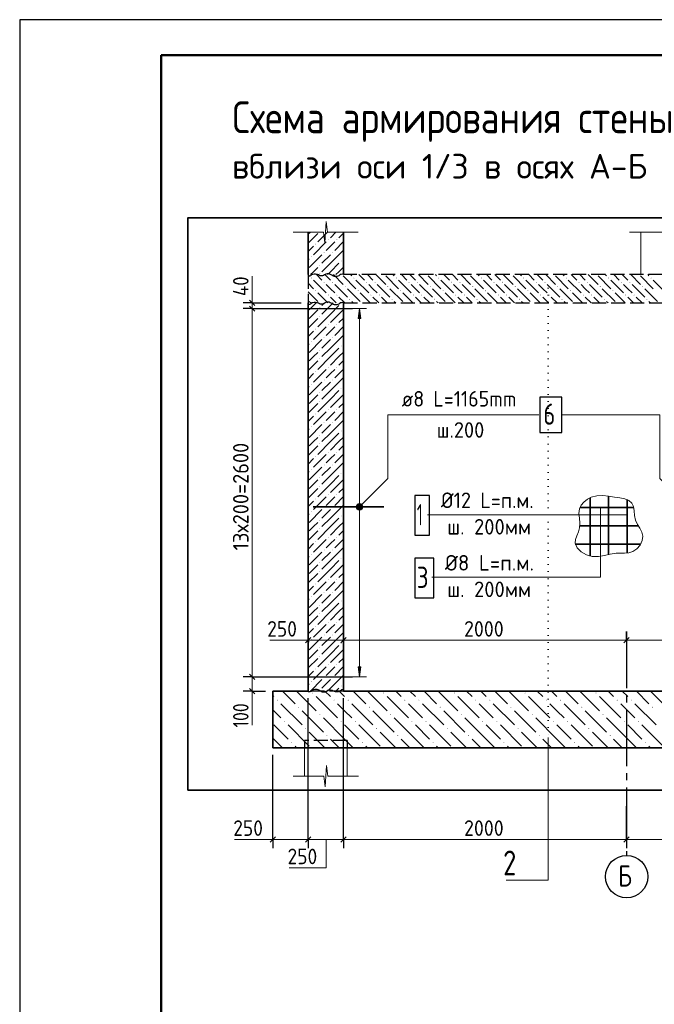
# Model space of a CAD drawing. Header units: millimetres. Extents: x 0 to 42000, y 0 to 29700.
# Tile 7 of 18: x 0 to 8966, y 15797 to 29700. Entities that reach past the tile are written whole.
import ezdxf

# ---------------------------------------------------------------- set-up
doc = ezdxf.new("R2010")
doc.units = ezdxf.units.MM
for name, pattern in [('______2', [270, 200, -70]), ('______5', [1100, 800, -100, 100, -100]), ('______9', [100, 0, -100])]:
    doc.linetypes.add(name, pattern=pattern)
for name, color, linetype, lineweight in [('Standard', 7, 'Continuous', 25), ('ЖБ Перекрытие верхний уровень', 7, '______2', 25), ('ЖБ Пилон', 7, 'Continuous', 35), ('ЖБ Плита Фундамента верхний уровень', 7, 'Continuous', 35), ('ЖБ Стена верхний уровень', 7, 'Continuous', 35), ('Заголовок чертежа', 7, 'Continuous', 25), ('Позиционная метка линия выноска', 7, 'Continuous', 13), ('Позиционная метка номер позиции', 7, 'Continuous', 13), ('Примечания', 7, 'Continuous', 13), ('Размерная линия_ общее', 7, 'Continuous', 13), ('Сечения символ', 7, 'Continuous', 25), ('Стена обрамление П-обр.', 7, 'Continuous', 35)]:
    doc.layers.add(name, color=color, linetype=linetype, lineweight=lineweight)
doc.layers.add('Оси', color=7, linetype='______5')
doc.layers.add('Размерная выноска', color=7, linetype='Continuous')
doc.styles.add('ISOCPEUR', font='txt')

msp = doc.modelspace()

# ---------------------------------------------------------------- hatches: boundary and pattern name
at = {"layer": 'ЖБ Перекрытие верхний уровень', "linetype": 'Continuous', "lineweight": 18, "transparency": 33554687}
for points in [[(4115, 26052), (4121, 26059), (4128, 26052), (4121, 26046)], [(4715, 26052), (4721, 26059), (4728, 26052), (4721, 26046)], [(5315, 26052), (5321, 26059), (5328, 26052), (5321, 26046)], [(5915, 26052), (5921, 26059), (5928, 26052), (5921, 26046)], [(6515, 26052), (6521, 26059), (6528, 26052), (6521, 26046)], [(7115, 26052), (7121, 26059), (7128, 26052), (7121, 26046)], [(7715, 26052), (7721, 26059), (7728, 26052), (7721, 26046)], [(8315, 26052), (8321, 26059), (8328, 26052), (8321, 26046)], [(8915, 26052), (8921, 26059), (8928, 26052), (8921, 26046)], [(4175, 25872), (4181, 25879), (4188, 25872), (4181, 25866)], [(4295, 25992), (4301, 25999), (4308, 25992), (4301, 25986)], [(4415, 25992), (4421, 25999), (4428, 25992), (4421, 25986)], [(4595, 25932), (4601, 25939), (4608, 25932), (4601, 25926)], [(4775, 25872), (4781, 25879), (4788, 25872), (4781, 25866)], [(4895, 25992), (4901, 25999), (4908, 25992), (4901, 25986)], [(5015, 25992), (5021, 25999), (5028, 25992), (5021, 25986)], [(5195, 25932), (5201, 25939), (5208, 25932), (5201, 25926)], [(5375, 25872), (5381, 25879), (5388, 25872), (5381, 25866)], [(5495, 25992), (5501, 25999), (5508, 25992), (5501, 25986)], [(5615, 25992), (5621, 25999), (5628, 25992), (5621, 25986)], [(5795, 25932), (5801, 25939), (5808, 25932), (5801, 25926)], [(5975, 25872), (5981, 25879), (5988, 25872), (5981, 25866)], [(6095, 25992), (6101, 25999), (6108, 25992), (6101, 25986)], [(6215, 25992), (6221, 25999), (6228, 25992), (6221, 25986)], [(6395, 25932), (6401, 25939), (6408, 25932), (6401, 25926)], [(6575, 25872), (6581, 25879), (6588, 25872), (6581, 25866)], [(6695, 25992), (6701, 25999), (6708, 25992), (6701, 25986)], [(6815, 25992), (6821, 25999), (6828, 25992), (6821, 25986)], [(6995, 25932), (7001, 25939), (7008, 25932), (7001, 25926)], [(7175, 25872), (7181, 25879), (7188, 25872), (7181, 25866)], [(7295, 25992), (7301, 25999), (7308, 25992), (7301, 25986)], [(7415, 25992), (7421, 25999), (7428, 25992), (7421, 25986)], [(7595, 25932), (7601, 25939), (7608, 25932), (7601, 25926)], [(7775, 25872), (7781, 25879), (7788, 25872), (7781, 25866)], [(7895, 25992), (7901, 25999), (7908, 25992), (7901, 25986)], [(8015, 25992), (8021, 25999), (8028, 25992), (8021, 25986)], [(8195, 25932), (8201, 25939), (8208, 25932), (8201, 25926)], [(8375, 25872), (8381, 25879), (8388, 25872), (8381, 25866)], [(8495, 25992), (8501, 25999), (8508, 25992), (8501, 25986)], [(8615, 25992), (8621, 25999), (8628, 25992), (8621, 25986)], [(8795, 25932), (8801, 25939), (8808, 25932), (8801, 25926)], [(4355, 25812), (4361, 25819), (4368, 25812), (4361, 25806)], [(4475, 25812), (4481, 25819), (4488, 25812), (4481, 25806)], [(4655, 25752), (4661, 25759), (4668, 25752), (4661, 25746)], [(4955, 25812), (4961, 25819), (4968, 25812), (4961, 25806)], [(5075, 25812), (5081, 25819), (5088, 25812), (5081, 25806)], [(5255, 25752), (5261, 25759), (5268, 25752), (5261, 25746)], [(5555, 25812), (5561, 25819), (5568, 25812), (5561, 25806)], [(5675, 25812), (5681, 25819), (5688, 25812), (5681, 25806)], [(5855, 25752), (5861, 25759), (5868, 25752), (5861, 25746)], [(6155, 25812), (6161, 25819), (6168, 25812), (6161, 25806)], [(6275, 25812), (6281, 25819), (6288, 25812), (6281, 25806)], [(6455, 25752), (6461, 25759), (6468, 25752), (6461, 25746)], [(6755, 25812), (6761, 25819), (6768, 25812), (6761, 25806)], [(6875, 25812), (6881, 25819), (6888, 25812), (6881, 25806)], [(7055, 25752), (7061, 25759), (7068, 25752), (7061, 25746)], [(7355, 25812), (7361, 25819), (7368, 25812), (7361, 25806)], [(7475, 25812), (7481, 25819), (7488, 25812), (7481, 25806)], [(7655, 25752), (7661, 25759), (7668, 25752), (7661, 25746)], [(7955, 25812), (7961, 25819), (7968, 25812), (7961, 25806)], [(8075, 25812), (8081, 25819), (8088, 25812), (8081, 25806)], [(8255, 25752), (8261, 25759), (8268, 25752), (8261, 25746)], [(8555, 25812), (8561, 25819), (8568, 25812), (8561, 25806)], [(8675, 25812), (8681, 25819), (8688, 25812), (8681, 25806)], [(8855, 25752), (8861, 25759), (8868, 25752), (8861, 25746)]]:
    msp.add_hatch(color=7, dxfattribs=at).paths.add_polyline_path(points, flags=16)
at = {"layer": 'ЖБ Пилон', "linetype": 'Continuous', "lineweight": 18, "transparency": 33554687}
for points in [[(4356, 26592), (4361, 26597), (4366, 26592), (4361, 26587)], [(4476, 26592), (4481, 26597), (4486, 26592), (4481, 26587)], [(4176, 26532), (4181, 26537), (4186, 26532), (4181, 26527)], [(4296, 26412), (4301, 26417), (4306, 26412), (4301, 26407)], [(4416, 26412), (4421, 26417), (4426, 26412), (4421, 26407)], [(4116, 26352), (4121, 26357), (4126, 26352), (4121, 26347)], [(4536, 26292), (4541, 26297), (4546, 26292), (4541, 26287)], [(4236, 26232), (4241, 26237), (4246, 26232), (4241, 26227)], [(4236, 26112), (4241, 26117), (4246, 26112), (4241, 26107)]]:
    msp.add_hatch(color=7, dxfattribs=at).paths.add_polyline_path(points, flags=16)
at = {"layer": 'ЖБ Плита Фундамента верхний уровень', "linetype": 'Continuous', "lineweight": 18, "transparency": 33554687}
for points in [[(4135, 20192), (4141, 20199), (4148, 20192), (4141, 20186)], [(5135, 20192), (5141, 20199), (5148, 20192), (5141, 20186)], [(6135, 20192), (6141, 20199), (6148, 20192), (6141, 20186)], [(7135, 20192), (7141, 20199), (7148, 20192), (7141, 20186)], [(8135, 20192), (8141, 20199), (8148, 20192), (8141, 20186)], [(3635, 20092), (3641, 20099), (3648, 20092), (3641, 20086)], [(4435, 20092), (4441, 20099), (4448, 20092), (4441, 20086)], [(4635, 20092), (4641, 20099), (4648, 20092), (4641, 20086)], [(5435, 20092), (5441, 20099), (5448, 20092), (5441, 20086)], [(5635, 20092), (5641, 20099), (5648, 20092), (5641, 20086)], [(6435, 20092), (6441, 20099), (6448, 20092), (6441, 20086)], [(6635, 20092), (6641, 20099), (6648, 20092), (6641, 20086)], [(7435, 20092), (7441, 20099), (7448, 20092), (7441, 20086)], [(7635, 20092), (7641, 20099), (7648, 20092), (7641, 20086)], [(8435, 20092), (8441, 20099), (8448, 20092), (8441, 20086)], [(8635, 20092), (8641, 20099), (8648, 20092), (8641, 20086)], [(3935, 19992), (3941, 19999), (3948, 19992), (3941, 19986)], [(4235, 19892), (4241, 19899), (4248, 19892), (4241, 19886)], [(4935, 19992), (4941, 19999), (4948, 19992), (4941, 19986)], [(5235, 19892), (5241, 19899), (5248, 19892), (5241, 19886)], [(5935, 19992), (5941, 19999), (5948, 19992), (5941, 19986)], [(6235, 19892), (6241, 19899), (6248, 19892), (6241, 19886)], [(6935, 19992), (6941, 19999), (6948, 19992), (6941, 19986)], [(7235, 19892), (7241, 19899), (7248, 19892), (7241, 19886)], [(7935, 19992), (7941, 19999), (7948, 19992), (7941, 19986)], [(8235, 19892), (8241, 19899), (8248, 19892), (8241, 19886)], [(8935, 19992), (8941, 19999), (8948, 19992), (8941, 19986)], [(3735, 19792), (3741, 19799), (3748, 19792), (3741, 19786)], [(4535, 19792), (4541, 19799), (4548, 19792), (4541, 19786)], [(4735, 19792), (4741, 19799), (4748, 19792), (4741, 19786)], [(5535, 19792), (5541, 19799), (5548, 19792), (5541, 19786)], [(5735, 19792), (5741, 19799), (5748, 19792), (5741, 19786)], [(6535, 19792), (6541, 19799), (6548, 19792), (6541, 19786)], [(6735, 19792), (6741, 19799), (6748, 19792), (6741, 19786)], [(7535, 19792), (7541, 19799), (7548, 19792), (7541, 19786)], [(7735, 19792), (7741, 19799), (7748, 19792), (7741, 19786)], [(8535, 19792), (8541, 19799), (8548, 19792), (8541, 19786)], [(8735, 19792), (8741, 19799), (8748, 19792), (8741, 19786)], [(4035, 19692), (4041, 19699), (4048, 19692), (4041, 19686)], [(5035, 19692), (5041, 19699), (5048, 19692), (5041, 19686)], [(6035, 19692), (6041, 19699), (6048, 19692), (6041, 19686)], [(7035, 19692), (7041, 19699), (7048, 19692), (7041, 19686)], [(8035, 19692), (8041, 19699), (8048, 19692), (8041, 19686)], [(3835, 19492), (3841, 19499), (3848, 19492), (3841, 19486)], [(4335, 19592), (4341, 19599), (4348, 19592), (4341, 19586)], [(4835, 19492), (4841, 19499), (4848, 19492), (4841, 19486)], [(5335, 19592), (5341, 19599), (5348, 19592), (5341, 19586)], [(5835, 19492), (5841, 19499), (5848, 19492), (5841, 19486)], [(6335, 19592), (6341, 19599), (6348, 19592), (6341, 19586)], [(6835, 19492), (6841, 19499), (6848, 19492), (6841, 19486)], [(7335, 19592), (7341, 19599), (7348, 19592), (7341, 19586)], [(7835, 19492), (7841, 19499), (7848, 19492), (7841, 19486)], [(8335, 19592), (8341, 19599), (8348, 19592), (8341, 19586)], [(8835, 19492), (8841, 19499), (8848, 19492), (8841, 19486)]]:
    msp.add_hatch(color=7, dxfattribs=at).paths.add_polyline_path(points, flags=16)
at = {"layer": 'ЖБ Стена верхний уровень', "linetype": 'Continuous', "lineweight": 18, "transparency": 33554687}
for points in [[(4236, 25632), (4241, 25637), (4246, 25632), (4241, 25627)], [(4536, 25692), (4541, 25697), (4546, 25692), (4541, 25687)], [(4236, 25512), (4241, 25517), (4246, 25512), (4241, 25507)], [(4176, 25332), (4181, 25337), (4186, 25332), (4181, 25327)], [(4356, 25392), (4361, 25397), (4366, 25392), (4361, 25387)], [(4476, 25392), (4481, 25397), (4486, 25392), (4481, 25387)], [(4296, 25212), (4301, 25217), (4306, 25212), (4301, 25207)], [(4416, 25212), (4421, 25217), (4426, 25212), (4421, 25207)], [(4116, 25152), (4121, 25157), (4126, 25152), (4121, 25147)], [(4236, 25032), (4241, 25037), (4246, 25032), (4241, 25027)], [(4536, 25092), (4541, 25097), (4546, 25092), (4541, 25087)], [(4236, 24912), (4241, 24917), (4246, 24912), (4241, 24907)], [(4356, 24792), (4361, 24797), (4366, 24792), (4361, 24787)], [(4476, 24792), (4481, 24797), (4486, 24792), (4481, 24787)], [(4176, 24732), (4181, 24737), (4186, 24732), (4181, 24727)], [(4296, 24612), (4301, 24617), (4306, 24612), (4301, 24607)], [(4416, 24612), (4421, 24617), (4426, 24612), (4421, 24607)], [(4116, 24552), (4121, 24557), (4126, 24552), (4121, 24547)], [(4536, 24492), (4541, 24497), (4546, 24492), (4541, 24487)], [(4236, 24432), (4241, 24437), (4246, 24432), (4241, 24427)], [(4236, 24312), (4241, 24317), (4246, 24312), (4241, 24307)], [(4356, 24192), (4361, 24197), (4366, 24192), (4361, 24187)], [(4476, 24192), (4481, 24197), (4486, 24192), (4481, 24187)], [(4176, 24132), (4181, 24137), (4186, 24132), (4181, 24127)], [(4116, 23952), (4121, 23957), (4126, 23952), (4121, 23947)], [(4296, 24012), (4301, 24017), (4306, 24012), (4301, 24007)], [(4416, 24012), (4421, 24017), (4426, 24012), (4421, 24007)], [(4236, 23832), (4241, 23837), (4246, 23832), (4241, 23827)], [(4536, 23892), (4541, 23897), (4546, 23892), (4541, 23887)], [(4236, 23712), (4241, 23717), (4246, 23712), (4241, 23707)], [(4176, 23532), (4181, 23537), (4186, 23532), (4181, 23527)], [(4356, 23592), (4361, 23597), (4366, 23592), (4361, 23587)], [(4476, 23592), (4481, 23597), (4486, 23592), (4481, 23587)], [(4116, 23352), (4121, 23357), (4126, 23352), (4121, 23347)], [(4296, 23412), (4301, 23417), (4306, 23412), (4301, 23407)], [(4416, 23412), (4421, 23417), (4426, 23412), (4421, 23407)], [(4236, 23232), (4241, 23237), (4246, 23232), (4241, 23227)], [(4536, 23292), (4541, 23297), (4546, 23292), (4541, 23287)], [(4236, 23112), (4241, 23117), (4246, 23112), (4241, 23107)], [(4356, 22992), (4361, 22997), (4366, 22992), (4361, 22987)], [(4476, 22992), (4481, 22997), (4486, 22992), (4481, 22987)], [(4176, 22932), (4181, 22937), (4186, 22932), (4181, 22927)], [(4296, 22812), (4301, 22817), (4306, 22812), (4301, 22807)], [(4416, 22812), (4421, 22817), (4426, 22812), (4421, 22807)], [(4116, 22752), (4121, 22757), (4126, 22752), (4121, 22747)], [(4536, 22692), (4541, 22697), (4546, 22692), (4541, 22687)], [(4236, 22632), (4241, 22637), (4246, 22632), (4241, 22627)], [(4236, 22512), (4241, 22517), (4246, 22512), (4241, 22507)], [(4356, 22392), (4361, 22397), (4366, 22392), (4361, 22387)], [(4476, 22392), (4481, 22397), (4486, 22392), (4481, 22387)], [(4176, 22332), (4181, 22337), (4186, 22332), (4181, 22327)], [(4116, 22152), (4121, 22157), (4126, 22152), (4121, 22147)], [(4296, 22212), (4301, 22217), (4306, 22212), (4301, 22207)], [(4416, 22212), (4421, 22217), (4426, 22212), (4421, 22207)], [(4236, 22032), (4241, 22037), (4246, 22032), (4241, 22027)], [(4536, 22092), (4541, 22097), (4546, 22092), (4541, 22087)], [(4236, 21912), (4241, 21917), (4246, 21912), (4241, 21907)], [(4176, 21732), (4181, 21737), (4186, 21732), (4181, 21727)], [(4356, 21792), (4361, 21797), (4366, 21792), (4361, 21787)], [(4476, 21792), (4481, 21797), (4486, 21792), (4481, 21787)], [(4116, 21552), (4121, 21557), (4126, 21552), (4121, 21547)], [(4296, 21612), (4301, 21617), (4306, 21612), (4301, 21607)], [(4416, 21612), (4421, 21617), (4426, 21612), (4421, 21607)], [(4236, 21432), (4241, 21437), (4246, 21432), (4241, 21427)], [(4536, 21492), (4541, 21497), (4546, 21492), (4541, 21487)], [(4236, 21312), (4241, 21317), (4246, 21312), (4241, 21307)], [(4176, 21132), (4181, 21137), (4186, 21132), (4181, 21127)], [(4356, 21192), (4361, 21197), (4366, 21192), (4361, 21187)], [(4476, 21192), (4481, 21197), (4486, 21192), (4481, 21187)], [(4296, 21012), (4301, 21017), (4306, 21012), (4301, 21007)], [(4416, 21012), (4421, 21017), (4426, 21012), (4421, 21007)], [(4116, 20952), (4121, 20957), (4126, 20952), (4121, 20947)], [(4536, 20892), (4541, 20897), (4546, 20892), (4541, 20887)], [(4236, 20832), (4241, 20837), (4246, 20832), (4241, 20827)], [(4236, 20712), (4241, 20717), (4246, 20712), (4241, 20707)], [(4356, 20592), (4361, 20597), (4366, 20592), (4361, 20587)], [(4476, 20592), (4481, 20597), (4486, 20592), (4481, 20587)], [(4176, 20532), (4181, 20537), (4186, 20532), (4181, 20527)], [(4116, 20352), (4121, 20357), (4126, 20352), (4121, 20347)], [(4296, 20412), (4301, 20417), (4306, 20412), (4301, 20407)], [(4416, 20412), (4421, 20417), (4426, 20412), (4421, 20407)], [(4236, 20232), (4241, 20237), (4246, 20232), (4241, 20227)], [(4536, 20292), (4541, 20297), (4546, 20292), (4541, 20287)]]:
    msp.add_hatch(color=7, dxfattribs=at).paths.add_polyline_path(points, flags=16)
at = {"layer": 'Позиционная метка линия выноска', "linetype": 'Continuous', "lineweight": 13, "transparency": 33554687}
for points in [[(4832, 22788), (4768, 22852), (4756, 22831)], [(4832, 22788), (4756, 22831), (4811, 22777)], [(4811, 22777), (4756, 22831), (4756, 22809)], [(4811, 22777), (4756, 22809), (4788, 22777)], [(4788, 22777), (4756, 22809), (4768, 22788)], [(4843, 22809), (4788, 22863), (4768, 22852)], [(4843, 22809), (4768, 22852), (4832, 22788)], [(4843, 22831), (4811, 22863), (4788, 22863)], [(4843, 22831), (4788, 22863), (4843, 22809)], [(4811, 22863), (4843, 22831), (4832, 22852)]]:
    msp.add_hatch(color=7, dxfattribs=at).paths.add_polyline_path(points)
at = {"layer": 'Стена обрамление П-обр.', "linetype": 'Continuous', "lineweight": 13, "transparency": 33554687}
msp.add_hatch(color=7, dxfattribs=at).paths.add_polyline_path([(4820, 25480), (4800, 25620), (4780, 25480)])
msp.add_hatch(color=7, dxfattribs=at).paths.add_polyline_path([(4820, 20560), (4800, 20420), (4780, 20560)], flags=16)

# ---------------------------------------------------------------- linework, layer by layer
at = {"layer": 'Standard', "color": 7, "linetype": 'Continuous', "lineweight": 25, "transparency": 33554687}
for p, q in [((2000, 29200), (2000, 1058)), ((3247, 25738), (3322, 25662)), ((3247, 25657), (3322, 25582)), ((3247, 20458), (3322, 20382)), ((3247, 20258), (3322, 20182))]:
    msp.add_line(p, q, dxfattribs=at)
at = {"layer": 'Standard', "color": 7, "linetype": 'Continuous', "lineweight": 13, "transparency": 33554687}
for p, q in [((4313, 26550), (4331, 26850)), ((4331, 26850), (4350, 26700)), ((3862, 26700), (4294, 26700)), ((4294, 26700), (4313, 26550)), ((4350, 26700), (4782, 26700)), ((4782, 26700), (4782, 26700)), ((8617, 26700), (9435, 26700)), ((3284, 25700), (3284, 25775)), ((3284, 25620), (3284, 20420)), ((3535, 20938), (4075, 20938)), ((3284, 20420), (3284, 20220)), ((3284, 20220), (3284, 20145)), ((4317, 18870), (4336, 19170)), ((4336, 19170), (4354, 19020)), ((3866, 19020), (4299, 19020)), ((4299, 19020), (4317, 18870)), ((4354, 19020), (4786, 19020)), ((4786, 19020), (4786, 19020)), ((3035, 18125), (3575, 18125))]:
    msp.add_line(p, q, dxfattribs=at)
at = {"layer": 'Standard', "color": 7, "linetype": 'Continuous', "lineweight": 18, "transparency": 33554687}
for p, q in [((8775, 26700), (8775, 26100)), ((4025, 19420), (4025, 19020)), ((4625, 19420), (4625, 19020))]:
    msp.add_line(p, q, dxfattribs=at)
at = {"layer": 'Standard', "color": 7, "linetype": 'Continuous', "lineweight": -3, "transparency": 33554687}
for p, q in [((3284, 25700), (3159, 25700)), ((3284, 25620), (3159, 25620)), ((3284, 25700), (3409, 25700)), ((3284, 25700), (3975, 25700)), ((3284, 25620), (3409, 25620)), ((3284, 25620), (4700, 25620)), ((3284, 20420), (3159, 20420)), ((3284, 20420), (3409, 20420)), ((3284, 20420), (4700, 20420)), ((3284, 20220), (3159, 20220)), ((3284, 20220), (3409, 20220)), ((3284, 20220), (3475, 20220))]:
    msp.add_line(p, q, dxfattribs=at)
at = {"layer": 'Standard', "color": 7, "linetype": 'Continuous', "lineweight": 25, "transparency": 33554687}
msp.add_lwpolyline([(0, 0), (42000, 0), (42000, 29700), (0, 29700), (0, 0)], close=True, dxfattribs=at)
at = {"layer": 'Standard', "color": 7, "linetype": 'Continuous', "lineweight": 50, "transparency": 33554687}
msp.add_lwpolyline([(2000, 29200), (41500, 29200), (41500, 500), (2000, 500), (2000, 29200)], close=True, dxfattribs=at)
at = {"layer": 'Standard', "color": 7, "linetype": 'Continuous', "lineweight": 13, "transparency": 33554687}
for points in [[(28500, 29200), (2000, 29200), (2000, 6000), (28500, 6000), (28500, 29200)], [(3284, 25700), (3284, 25693), (3284, 25693), (3284, 25620)], [(4329, 18125), (4329, 17725), (3807, 17725)]]:
    msp.add_lwpolyline(points, dxfattribs=at)
at = {"layer": 'Standard', "color": 254, "linetype": 'Continuous', "lineweight": 35, "true_color": 0xc4c4ff, "transparency": 33554687}
msp.add_lwpolyline([(2375, 18820), (11175, 18820), (11175, 26900), (2375, 26900), (2375, 18820)], dxfattribs=at)
at = {"layer": 'ЖБ Перекрытие верхний уровень', "color": 7, "linetype": '______2', "lineweight": 25, "transparency": 33554687}
for p, q in [((4075, 26100), (4075, 25700)), ((10975, 26100), (4575, 26100)), ((4575, 25700), (10975, 25700))]:
    msp.add_line(p, q, dxfattribs=at)
at = {"layer": 'ЖБ Перекрытие верхний уровень', "color": 9, "linetype": 'Continuous', "lineweight": 18, "true_color": 0xc7c7c7, "transparency": 33554687}
for p, q in [((4091, 26082), (4075, 26098)), ((4151, 26022), (4331, 25842)), ((4193, 26100), (4271, 26022)), ((4313, 26100), (4391, 26022)), ((4433, 26100), (4571, 25962)), ((4571, 26082), (4751, 25902)), ((4691, 26082), (4673, 26100)), ((4751, 26022), (4931, 25842)), ((4793, 26100), (4871, 26022)), ((4913, 26100), (4991, 26022)), ((5033, 26100), (5171, 25962)), ((5171, 26082), (5351, 25902)), ((5291, 26082), (5273, 26100)), ((5351, 26022), (5531, 25842)), ((5393, 26100), (5471, 26022)), ((5513, 26100), (5591, 26022)), ((5633, 26100), (5771, 25962)), ((5771, 26082), (5951, 25902)), ((5891, 26082), (5873, 26100)), ((5951, 26022), (6131, 25842)), ((5993, 26100), (6071, 26022)), ((6113, 26100), (6191, 26022)), ((6233, 26100), (6371, 25962)), ((6371, 26082), (6551, 25902)), ((6491, 26082), (6473, 26100)), ((6551, 26022), (6731, 25842)), ((6593, 26100), (6671, 26022)), ((6713, 26100), (6791, 26022)), ((6833, 26100), (6971, 25962)), ((6971, 26082), (7151, 25902)), ((7091, 26082), (7073, 26100)), ((7151, 26022), (7331, 25842)), ((7193, 26100), (7271, 26022)), ((7313, 26100), (7391, 26022)), ((7433, 26100), (7571, 25962)), ((7571, 26082), (7751, 25902)), ((7691, 26082), (7673, 26100)), ((7751, 26022), (7931, 25842)), ((7793, 26100), (7871, 26022)), ((7913, 26100), (7991, 26022)), ((8033, 26100), (8171, 25962)), ((8171, 26082), (8351, 25902)), ((8291, 26082), (8273, 26100)), ((8351, 26022), (8531, 25842)), ((8393, 26100), (8471, 26022)), ((8513, 26100), (8591, 26022)), ((8633, 26100), (8771, 25962)), ((8771, 26082), (8951, 25902)), ((8891, 26082), (8873, 26100)), ((8951, 26022), (9131, 25842)), ((4075, 25978), (4151, 25902)), ((4391, 25902), (4331, 25962)), ((4451, 25842), (4391, 25902)), ((4451, 25962), (4631, 25782)), ((4631, 25902), (4811, 25722)), ((4991, 25902), (4931, 25962)), ((5051, 25842), (4991, 25902)), ((5051, 25962), (5231, 25782)), ((5231, 25902), (5411, 25722)), ((5591, 25902), (5531, 25962)), ((5651, 25842), (5591, 25902)), ((5651, 25962), (5831, 25782)), ((5831, 25902), (6011, 25722)), ((6191, 25902), (6131, 25962)), ((6251, 25842), (6191, 25902)), ((6251, 25962), (6431, 25782)), ((6431, 25902), (6611, 25722)), ((6791, 25902), (6731, 25962)), ((6851, 25842), (6791, 25902)), ((6851, 25962), (7031, 25782)), ((7031, 25902), (7211, 25722)), ((7391, 25902), (7331, 25962)), ((7451, 25842), (7391, 25902)), ((7451, 25962), (7631, 25782)), ((7631, 25902), (7811, 25722)), ((7991, 25902), (7931, 25962)), ((8051, 25842), (7991, 25902)), ((8051, 25962), (8231, 25782)), ((8231, 25902), (8411, 25722)), ((8591, 25902), (8531, 25962)), ((8651, 25842), (8591, 25902)), ((8651, 25962), (8831, 25782)), ((8831, 25902), (9011, 25722)), ((4075, 25858), (4211, 25722)), ((4113, 25700), (4091, 25722)), ((4353, 25700), (4211, 25842)), ((4391, 25782), (4473, 25700)), ((4511, 25782), (4593, 25700)), ((4713, 25700), (4691, 25722)), ((4953, 25700), (4811, 25842)), ((4991, 25782), (5073, 25700)), ((5111, 25782), (5193, 25700)), ((5313, 25700), (5291, 25722)), ((5553, 25700), (5411, 25842)), ((5591, 25782), (5673, 25700)), ((5711, 25782), (5793, 25700)), ((5913, 25700), (5891, 25722)), ((6153, 25700), (6011, 25842)), ((6191, 25782), (6273, 25700)), ((6311, 25782), (6393, 25700)), ((6513, 25700), (6491, 25722)), ((6753, 25700), (6611, 25842)), ((6791, 25782), (6873, 25700)), ((6911, 25782), (6993, 25700)), ((7113, 25700), (7091, 25722)), ((7353, 25700), (7211, 25842)), ((7391, 25782), (7473, 25700)), ((7511, 25782), (7593, 25700)), ((7713, 25700), (7691, 25722)), ((7953, 25700), (7811, 25842)), ((7991, 25782), (8073, 25700)), ((8111, 25782), (8193, 25700)), ((8313, 25700), (8291, 25722)), ((8553, 25700), (8411, 25842)), ((8591, 25782), (8673, 25700)), ((8711, 25782), (8793, 25700)), ((8913, 25700), (8891, 25722))]:
    msp.add_line(p, q, dxfattribs=at)
at = {"layer": 'ЖБ Пилон', "color": 7, "linetype": 'Continuous', "lineweight": 35, "transparency": 33554687}
for p, q in [((4075, 26700), (4075, 26100)), ((4575, 26100), (4575, 26700))]:
    msp.add_line(p, q, dxfattribs=at)
at = {"layer": 'ЖБ Пилон', "color": 251, "linetype": 'Continuous', "lineweight": 18, "true_color": 0x494949, "transparency": 33554687}
for p, q in [((4091, 26682), (4109, 26700)), ((4349, 26700), (4211, 26562)), ((4469, 26700), (4391, 26622)), ((4211, 26682), (4075, 26546)), ((4331, 26562), (4151, 26382)), ((4391, 26502), (4451, 26562)), ((4575, 26566), (4451, 26442)), ((4575, 26686), (4511, 26622)), ((4151, 26502), (4075, 26426)), ((4331, 26442), (4391, 26502)), ((4391, 26262), (4571, 26442)), ((4075, 26306), (4091, 26322)), ((4271, 26382), (4091, 26202)), ((4391, 26382), (4271, 26262)), ((4575, 26326), (4571, 26322)), ((4109, 26100), (4151, 26142)), ((4151, 26142), (4211, 26202)), ((4391, 26262), (4271, 26142)), ((4391, 26142), (4349, 26100)), ((4511, 26262), (4391, 26142)), ((4511, 26142), (4469, 26100)), ((4511, 26142), (4575, 26206))]:
    msp.add_line(p, q, dxfattribs=at)
at = {"layer": 'ЖБ Плита Фундамента верхний уровень', "color": 7, "linetype": 'Continuous', "lineweight": 35, "transparency": 33554687}
for p, q in [((3575, 20220), (3575, 19420)), ((4075, 20220), (3575, 20220)), ((10975, 20220), (4575, 20220)), ((3575, 19420), (10975, 19420))]:
    msp.add_line(p, q, dxfattribs=at)
at = {"layer": 'ЖБ Плита Фундамента верхний уровень', "color": 252, "linetype": 'Continuous', "lineweight": 18, "true_color": 0x8f8f8f, "transparency": 33554687}
for p, q in [((3713, 20220), (3891, 20042)), ((3913, 20220), (4191, 19942)), ((4313, 20220), (4391, 20142)), ((4513, 20220), (4591, 20142)), ((4713, 20220), (4891, 20042)), ((4913, 20220), (5191, 19942)), ((5313, 20220), (5391, 20142)), ((5513, 20220), (5591, 20142)), ((5713, 20220), (5891, 20042)), ((5913, 20220), (6191, 19942)), ((6313, 20220), (6391, 20142)), ((6513, 20220), (6591, 20142)), ((6713, 20220), (6891, 20042)), ((6913, 20220), (7191, 19942)), ((7313, 20220), (7391, 20142)), ((7513, 20220), (7591, 20142)), ((7713, 20220), (7891, 20042)), ((7913, 20220), (8191, 19942)), ((8313, 20220), (8391, 20142)), ((8513, 20220), (8591, 20142)), ((8713, 20220), (8891, 20042)), ((8913, 20220), (9191, 19942)), ((3575, 20158), (3591, 20142)), ((3691, 20042), (3991, 19742)), ((4191, 20142), (4491, 19842)), ((4591, 19942), (4491, 20042)), ((4691, 20042), (4991, 19742)), ((5191, 20142), (5491, 19842)), ((5591, 19942), (5491, 20042)), ((5691, 20042), (5991, 19742)), ((6191, 20142), (6491, 19842)), ((6591, 19942), (6491, 20042)), ((6691, 20042), (6991, 19742)), ((7191, 20142), (7491, 19842)), ((7591, 19942), (7491, 20042)), ((7691, 20042), (7991, 19742)), ((8191, 20142), (8491, 19842)), ((8591, 19942), (8491, 20042)), ((8691, 20042), (8991, 19742)), ((3591, 19942), (3575, 19958)), ((3691, 19842), (3591, 19942)), ((3991, 19942), (4291, 19642)), ((4691, 19842), (4591, 19942)), ((4991, 19942), (5291, 19642)), ((5691, 19842), (5591, 19942)), ((5991, 19942), (6291, 19642)), ((6691, 19842), (6591, 19942)), ((6991, 19942), (7291, 19642)), ((7691, 19842), (7591, 19942)), ((7991, 19942), (8291, 19642)), ((8691, 19842), (8591, 19942)), ((4591, 19542), (4291, 19842)), ((5591, 19542), (5291, 19842)), ((6591, 19542), (6291, 19842)), ((7591, 19542), (7291, 19842)), ((8591, 19542), (8291, 19842)), ((3591, 19742), (3791, 19542)), ((3791, 19742), (4091, 19442)), ((4313, 19420), (4091, 19642)), ((4591, 19742), (4791, 19542)), ((4791, 19742), (5091, 19442)), ((5313, 19420), (5091, 19642)), ((5591, 19742), (5791, 19542)), ((5791, 19742), (6091, 19442)), ((6313, 19420), (6091, 19642)), ((6591, 19742), (6791, 19542)), ((6791, 19742), (7091, 19442)), ((7313, 19420), (7091, 19642)), ((7591, 19742), (7791, 19542)), ((7791, 19742), (8091, 19442)), ((8313, 19420), (8091, 19642)), ((8591, 19742), (8791, 19542)), ((8791, 19742), (9091, 19442)), ((3591, 19542), (3575, 19558)), ((3591, 19542), (3713, 19420)), ((4391, 19542), (4513, 19420)), ((4591, 19542), (4713, 19420)), ((5391, 19542), (5513, 19420)), ((5591, 19542), (5713, 19420)), ((6391, 19542), (6513, 19420)), ((6591, 19542), (6713, 19420)), ((7391, 19542), (7513, 19420)), ((7591, 19542), (7713, 19420)), ((8391, 19542), (8513, 19420)), ((8591, 19542), (8713, 19420)), ((3913, 19420), (3891, 19442)), ((4913, 19420), (4891, 19442)), ((5913, 19420), (5891, 19442)), ((6913, 19420), (6891, 19442)), ((7913, 19420), (7891, 19442)), ((8913, 19420), (8891, 19442))]:
    msp.add_line(p, q, dxfattribs=at)
at = {"layer": 'ЖБ Стена верхний уровень', "color": 7, "linetype": 'Continuous', "lineweight": 35, "transparency": 33554687}
for p, q in [((4075, 25700), (4075, 20220)), ((4575, 20220), (4575, 25700))]:
    msp.add_line(p, q, dxfattribs=at)
at = {"layer": 'ЖБ Стена верхний уровень', "color": 251, "linetype": 'Continuous', "lineweight": 18, "true_color": 0x494949, "transparency": 33554687}
for p, q in [((4189, 25700), (4091, 25602)), ((4151, 25542), (4211, 25602)), ((4309, 25700), (4271, 25662)), ((4391, 25662), (4271, 25542)), ((4391, 25662), (4429, 25700)), ((4511, 25662), (4391, 25542)), ((4511, 25542), (4575, 25606)), ((4211, 25482), (4075, 25346)), ((4091, 25482), (4151, 25542)), ((4391, 25542), (4211, 25362)), ((4511, 25542), (4391, 25422)), ((4575, 25486), (4511, 25422)), ((4331, 25362), (4151, 25182)), ((4391, 25302), (4451, 25362)), ((4575, 25366), (4451, 25242)), ((4151, 25302), (4075, 25226)), ((4271, 25182), (4091, 25002)), ((4391, 25182), (4271, 25062)), ((4331, 25242), (4391, 25302)), ((4391, 25062), (4571, 25242)), ((4075, 25106), (4091, 25122)), ((4391, 25062), (4271, 24942)), ((4511, 25062), (4391, 24942)), ((4575, 25126), (4571, 25122)), ((4091, 24882), (4151, 24942)), ((4151, 24942), (4211, 25002)), ((4391, 24942), (4211, 24762)), ((4511, 24942), (4391, 24822)), ((4511, 24942), (4575, 25006)), ((4211, 24882), (4075, 24746)), ((4331, 24762), (4151, 24582)), ((4391, 24702), (4451, 24762)), ((4575, 24766), (4451, 24642)), ((4575, 24886), (4511, 24822)), ((4151, 24702), (4075, 24626)), ((4331, 24642), (4391, 24702)), ((4391, 24462), (4571, 24642)), ((4075, 24506), (4091, 24522)), ((4271, 24582), (4091, 24402)), ((4391, 24582), (4271, 24462)), ((4575, 24526), (4571, 24522)), ((4091, 24282), (4151, 24342)), ((4151, 24342), (4211, 24402)), ((4391, 24342), (4211, 24162)), ((4391, 24462), (4271, 24342)), ((4511, 24462), (4391, 24342)), ((4511, 24342), (4391, 24222)), ((4511, 24342), (4575, 24406)), ((4211, 24282), (4075, 24146)), ((4575, 24286), (4511, 24222)), ((4151, 24102), (4075, 24026)), ((4331, 24162), (4151, 23982)), ((4331, 24042), (4391, 24102)), ((4391, 24102), (4451, 24162)), ((4575, 24166), (4451, 24042)), ((4075, 23906), (4091, 23922)), ((4271, 23982), (4091, 23802)), ((4391, 23982), (4271, 23862)), ((4391, 23862), (4571, 24042)), ((4575, 23926), (4571, 23922)), ((4151, 23742), (4211, 23802)), ((4391, 23862), (4271, 23742)), ((4511, 23862), (4391, 23742)), ((4511, 23742), (4575, 23806)), ((4211, 23682), (4075, 23546)), ((4091, 23682), (4151, 23742)), ((4391, 23742), (4211, 23562)), ((4511, 23742), (4391, 23622)), ((4575, 23686), (4511, 23622)), ((4151, 23502), (4075, 23426)), ((4331, 23562), (4151, 23382)), ((4331, 23442), (4391, 23502)), ((4391, 23502), (4451, 23562)), ((4575, 23566), (4451, 23442)), ((4271, 23382), (4091, 23202)), ((4391, 23382), (4271, 23262)), ((4391, 23262), (4571, 23442)), ((4075, 23306), (4091, 23322)), ((4391, 23262), (4271, 23142)), ((4511, 23262), (4391, 23142)), ((4575, 23326), (4571, 23322)), ((4211, 23082), (4075, 22946)), ((4091, 23082), (4151, 23142)), ((4151, 23142), (4211, 23202)), ((4391, 23142), (4211, 22962)), ((4511, 23142), (4391, 23022)), ((4511, 23142), (4575, 23206)), ((4575, 23086), (4511, 23022)), ((4331, 22962), (4151, 22782)), ((4391, 22902), (4451, 22962)), ((4575, 22966), (4451, 22842)), ((4151, 22902), (4075, 22826)), ((4331, 22842), (4391, 22902)), ((4391, 22662), (4571, 22842)), ((4075, 22706), (4091, 22722)), ((4271, 22782), (4091, 22602)), ((4391, 22782), (4271, 22662)), ((4391, 22662), (4271, 22542)), ((4511, 22662), (4391, 22542)), ((4575, 22726), (4571, 22722)), ((4091, 22482), (4151, 22542)), ((4151, 22542), (4211, 22602)), ((4391, 22542), (4211, 22362)), ((4511, 22542), (4391, 22422)), ((4511, 22542), (4575, 22606)), ((4211, 22482), (4075, 22346)), ((4575, 22486), (4511, 22422)), ((4151, 22302), (4075, 22226)), ((4331, 22362), (4151, 22182)), ((4331, 22242), (4391, 22302)), ((4391, 22302), (4451, 22362)), ((4575, 22366), (4451, 22242)), ((4075, 22106), (4091, 22122)), ((4271, 22182), (4091, 22002)), ((4391, 22182), (4271, 22062)), ((4391, 22062), (4571, 22242)), ((4575, 22126), (4571, 22122)), ((4151, 21942), (4211, 22002)), ((4391, 22062), (4271, 21942)), ((4511, 22062), (4391, 21942)), ((4511, 21942), (4575, 22006)), ((4211, 21882), (4075, 21746)), ((4091, 21882), (4151, 21942)), ((4391, 21942), (4211, 21762)), ((4511, 21942), (4391, 21822)), ((4575, 21886), (4511, 21822)), ((4151, 21702), (4075, 21626)), ((4331, 21762), (4151, 21582)), ((4331, 21642), (4391, 21702)), ((4391, 21702), (4451, 21762)), ((4575, 21766), (4451, 21642)), ((4271, 21582), (4091, 21402)), ((4391, 21582), (4271, 21462)), ((4391, 21462), (4571, 21642)), ((4075, 21506), (4091, 21522)), ((4391, 21462), (4271, 21342)), ((4511, 21462), (4391, 21342)), ((4575, 21526), (4571, 21522)), ((4211, 21282), (4075, 21146)), ((4091, 21282), (4151, 21342)), ((4151, 21342), (4211, 21402)), ((4391, 21342), (4211, 21162)), ((4511, 21342), (4391, 21222)), ((4511, 21342), (4575, 21406)), ((4575, 21286), (4511, 21222)), ((4331, 21162), (4151, 20982)), ((4391, 21102), (4451, 21162)), ((4575, 21166), (4451, 21042)), ((4151, 21102), (4075, 21026)), ((4331, 21042), (4391, 21102)), ((4391, 20862), (4571, 21042)), ((4075, 20906), (4091, 20922)), ((4271, 20982), (4091, 20802)), ((4391, 20982), (4271, 20862)), ((4391, 20862), (4271, 20742)), ((4511, 20862), (4391, 20742)), ((4575, 20926), (4571, 20922)), ((4091, 20682), (4151, 20742)), ((4151, 20742), (4211, 20802)), ((4391, 20742), (4211, 20562)), ((4511, 20742), (4391, 20622)), ((4511, 20742), (4575, 20806)), ((4211, 20682), (4075, 20546)), ((4575, 20686), (4511, 20622)), ((4151, 20502), (4075, 20426)), ((4331, 20562), (4151, 20382)), ((4331, 20442), (4391, 20502)), ((4391, 20502), (4451, 20562)), ((4391, 20262), (4571, 20442)), ((4575, 20566), (4451, 20442)), ((4075, 20306), (4091, 20322)), ((4271, 20382), (4109, 20220)), ((4391, 20382), (4271, 20262)), ((4575, 20326), (4571, 20322)), ((4391, 20262), (4349, 20220)), ((4511, 20262), (4469, 20220))]:
    msp.add_line(p, q, dxfattribs=at)
at = {"layer": 'Оси', "color": 8, "linetype": '______5', "lineweight": -3, "transparency": 33554687}
msp.add_line((8575, 21060), (8575, 17900), dxfattribs=at)
at = {"layer": 'Оси', "color": 7, "linetype": 'Continuous', "lineweight": -3, "transparency": 33554687}
msp.add_circle((8575, 17600), 300, dxfattribs=at)
at = {"layer": 'Позиционная метка линия выноска', "color": 7, "linetype": 'Continuous', "lineweight": 13, "transparency": 33554687}
for p, q in [((4768, 22852), (4768, 22852)), ((4832, 22852), (4832, 22852)), ((4768, 22788), (4768, 22788)), ((4832, 22788), (4832, 22788))]:
    msp.add_line(p, q, dxfattribs=at)
for points in [[(7337, 24120), (5200, 24120), (5200, 23220), (4800, 22820)], [(7668, 24120), (9043, 24120), (9043, 23220), (9443, 22820)]]:
    msp.add_lwpolyline(points, dxfattribs=at)
msp.add_circle((4800, 22820), 45, dxfattribs=at)
at = {"layer": 'Позиционная метка номер позиции', "color": 7, "linetype": 'Continuous', "lineweight": 35, "transparency": 33554687}
for p, q in [((8060, 22950), (8060, 22127)), ((8321, 22971), (8321, 22149)), ((7918, 22814), (8673, 22814)), ((8582, 22923), (8582, 22170)), ((7913, 22553), (8741, 22553)), ((7850, 22292), (8772, 22292))]:
    msp.add_line(p, q, dxfattribs=at)
at = {"layer": 'Позиционная метка номер позиции', "color": 7, "linetype": 'Continuous', "lineweight": 25, "transparency": 33554687}
for points in [[(5581, 22420), (5791, 22420), (5791, 22980), (5581, 22980), (5581, 22420)], [(5581, 21536), (5851, 21536), (5851, 22096), (5581, 22096), (5581, 21536)]]:
    msp.add_lwpolyline(points, dxfattribs=at)
at = {"layer": 'Позиционная метка номер позиции', "color": 7, "linetype": '______2', "lineweight": 13, "transparency": 33554687}
msp.add_lwpolyline([(8404, 22957), (8320, 22972), (8237, 22981), (8155, 22978), (8075, 22957), (8021, 22928), (7972, 22889), (7934, 22843), (7909, 22791), (7902, 22727), (7907, 22661), (7913, 22593), (7909, 22525), (7893, 22468), (7871, 22412), (7852, 22359), (7848, 22307), (7874, 22242), (7932, 22187), (8008, 22145), (8090, 22121), (8178, 22119), (8262, 22134), (8344, 22154), (8427, 22167), (8486, 22169), (8546, 22168), (8605, 22173), (8661, 22189), (8718, 22228), (8765, 22282), (8796, 22345), (8805, 22409), (8791, 22465), (8762, 22519), (8729, 22574), (8702, 22633), (8688, 22698), (8680, 22763), (8670, 22824), (8649, 22875), (8607, 22911), (8549, 22934), (8479, 22948), (8404, 22957)], dxfattribs=at)
at = {"layer": 'Позиционная метка номер позиции', "color": 7, "linetype": 'Continuous', "lineweight": 13, "transparency": 33554687}
for points in [[(5821, 21826), (8204, 21826), (8204, 22814)], [(5761, 22710), (7188, 22710), (8582, 22710)]]:
    msp.add_lwpolyline(points, dxfattribs=at)
at = {"layer": 'Примечания', "color": 253, "linetype": '______2', "lineweight": -3, "true_color": 0xababab, "transparency": 33554687}
for p, q in [((4575, 20220), (4075, 20220)), ((4025, 19520), (4025, 19420)), ((4625, 19520), (4025, 19520)), ((4625, 19520), (4625, 19420))]:
    msp.add_line(p, q, dxfattribs=at)
at = {"layer": 'Примечания', "color": 7, "linetype": 'Continuous', "lineweight": 25, "transparency": 33554687}
for points in [[(4175, 26105), (4160, 26105), (4144, 26104), (4129, 26100), (4118, 26093), (4108, 26085), (4096, 26079), (4081, 26075), (4075, 26074)], [(4575, 26105), (4560, 26105), (4544, 26104), (4529, 26100), (4518, 26093), (4508, 26085), (4496, 26079), (4481, 26075), (4466, 26073), (4450, 26075), (4436, 26079), (4422, 26084), (4410, 26091), (4399, 26098), (4387, 26104), (4374, 26110), (4359, 26113), (4343, 26112), (4327, 26109), (4315, 26103), (4305, 26095), (4294, 26088), (4280, 26083), (4264, 26082), (4249, 26085), (4235, 26089), (4221, 26095), (4207, 26100), (4193, 26104), (4178, 26107), (4175, 26107)], [(4175, 25705), (4160, 25705), (4144, 25704), (4129, 25700), (4118, 25693), (4108, 25685), (4096, 25679), (4081, 25675), (4075, 25674)], [(4575, 25705), (4560, 25705), (4544, 25704), (4529, 25700), (4518, 25693), (4508, 25685), (4496, 25679), (4481, 25675), (4466, 25673), (4450, 25675), (4436, 25679), (4422, 25684), (4410, 25691), (4399, 25698), (4387, 25704), (4374, 25710), (4359, 25713), (4343, 25712), (4327, 25709), (4315, 25703), (4305, 25695), (4294, 25688), (4280, 25683), (4264, 25682), (4249, 25685), (4235, 25689), (4221, 25695), (4207, 25700), (4193, 25704), (4178, 25707), (4175, 25707)], [(4075, 20215), (4089, 20215), (4105, 20216), (4120, 20220), (4131, 20227), (4141, 20235), (4153, 20241), (4168, 20245), (4183, 20247), (4199, 20245), (4213, 20241), (4227, 20236), (4239, 20229), (4251, 20222), (4262, 20216), (4275, 20210), (4291, 20207), (4307, 20208), (4322, 20211), (4334, 20217), (4344, 20225), (4355, 20232), (4369, 20237), (4385, 20238), (4401, 20235), (4415, 20231), (4428, 20225), (4442, 20220), (4456, 20216), (4471, 20213), (4475, 20213)], [(4475, 20215), (4489, 20215), (4505, 20216), (4520, 20220), (4531, 20227), (4541, 20235), (4553, 20241), (4568, 20245), (4575, 20246)]]:
    msp.add_lwpolyline(points, dxfattribs=at)
at = {"layer": 'Размерная выноска', "color": 7, "linetype": 'Continuous', "lineweight": 13, "transparency": 33554687}
for p, q in [((3284, 26080), (3284, 25700)), ((3284, 20220), (3284, 19740))]:
    msp.add_line(p, q, dxfattribs=at)
at = {"layer": 'Размерная линия_ общее', "color": 253, "linetype": 'Continuous', "lineweight": -3, "true_color": 0xa0a0a0, "transparency": 33554687}
for p, q in [((4075, 20938), (4075, 21063)), ((4575, 20938), (4575, 21063)), ((8575, 20938), (8575, 21063)), ((4075, 20938), (4075, 20813)), ((4075, 20938), (4075, 20938)), ((4575, 20938), (4575, 20813)), ((4575, 20938), (4575, 20938)), ((8575, 20938), (8575, 20813)), ((3575, 18125), (3575, 18250)), ((4075, 18125), (4075, 18250)), ((4575, 18125), (4575, 18250)), ((8575, 18125), (8575, 18250)), ((3575, 18125), (3575, 18000)), ((4075, 18125), (4075, 18000)), ((4575, 18125), (4575, 18000)), ((8575, 18125), (8575, 18000))]:
    msp.add_line(p, q, dxfattribs=at)
at = {"layer": 'Размерная линия_ общее', "color": 7, "linetype": 'Continuous', "lineweight": 13, "transparency": 33554687}
for p, q in [((4075, 20938), (4000, 20938)), ((4075, 20938), (4575, 20938)), ((4575, 20938), (8575, 20938)), ((8575, 20938), (10175, 20938)), ((3575, 18125), (3500, 18125)), ((4075, 18125), (3575, 18125)), ((4575, 18125), (4075, 18125)), ((10175, 18125), (8575, 18125))]:
    msp.add_line(p, q, dxfattribs=at)
at = {"layer": 'Размерная линия_ общее', "color": 7, "linetype": 'Continuous', "lineweight": 25, "transparency": 33554687}
for p, q in [((4037, 20900), (4112, 20975)), ((4537, 20900), (4612, 20975)), ((8537, 20900), (8612, 20975)), ((3612, 18162), (3537, 18087)), ((4112, 18162), (4037, 18087)), ((4612, 18162), (4537, 18087)), ((8612, 18162), (8537, 18087))]:
    msp.add_line(p, q, dxfattribs=at)
at = {"layer": 'Размерная линия_ общее', "color": 253, "linetype": 'Continuous', "lineweight": -3, "true_color": 0xa0a0a0, "transparency": 33554687}
for points in [[(8575, 20938), (8575, 20955), (8575, 20955), (8575, 20960)], [(4075, 18125), (4075, 18142), (4075, 18142), (4075, 20120)], [(4575, 18125), (4575, 18142), (4575, 18142), (4575, 20120)], [(3575, 18125), (3575, 18142), (3575, 18142), (3575, 19320)], [(8575, 18125), (8575, 18142), (8575, 18142), (8575, 18142), (8575, 18142), (8575, 18595)]]:
    msp.add_lwpolyline(points, dxfattribs=at)
at = {"layer": 'Размерная линия_ общее', "color": 7, "linetype": 'Continuous', "lineweight": 13, "transparency": 33554687}
msp.add_lwpolyline([(8575, 18125), (8521, 18125), (8521, 18125), (4575, 18125)], dxfattribs=at)
at = {"layer": 'Сечения символ', "color": 7, "linetype": '______9', "lineweight": 13, "transparency": 33554687}
msp.add_line((7465, 25910), (7465, 19566), dxfattribs=at)
at = {"layer": 'Сечения символ', "color": 7, "linetype": 'Continuous', "lineweight": 13, "transparency": 33554687}
msp.add_lwpolyline([(7465, 19566), (7465, 17550), (6875, 17550)], dxfattribs=at)
at = {"layer": 'Стена обрамление П-обр.', "color": 251, "linetype": 'Continuous', "lineweight": 13, "true_color": 0x494949, "transparency": 33554687}
for p, q in [((4800, 25620), (4700, 25620)), ((4800, 25620), (4780, 25480)), ((4820, 25480), (4800, 25620)), ((4800, 25620), (4900, 25620)), ((4800, 25620), (4800, 25620)), ((4780, 25480), (4820, 25480)), ((4800, 20560), (4800, 25480)), ((4800, 20420), (4780, 20560)), ((4780, 20560), (4820, 20560)), ((4820, 20560), (4800, 20420)), ((4800, 20420), (4700, 20420)), ((4800, 20420), (4900, 20420)), ((4800, 20420), (4800, 20420))]:
    msp.add_line(p, q, dxfattribs=at)
at = {"layer": 'Стена обрамление П-обр.', "color": 7, "linetype": 'Continuous', "lineweight": 35, "transparency": 33554687}
msp.add_line((4147, 22820), (5147, 22820), dxfattribs=at)
at = {"layer": 'Стена обрамление П-обр.', "color": 7, "linetype": 'Continuous', "lineweight": 25, "transparency": 33554687}
msp.add_lwpolyline([(7348, 23870), (7658, 23870), (7658, 24370), (7348, 24370), (7348, 23870)], dxfattribs=at)

# ---------------------------------------------------------------- texts
at = {"layer": 'Standard', "color": 7, "linetype": 'Continuous', "lineweight": 25, "transparency": 33554687, "char_height": 220, "attachment_point": 7, "rotation": 90, "style": 'ISOCPEUR'}
for s, insert, width in [('\\W0.88;40', (3234, 25797), 426.8), ('\\W0.95;13х200=2600', (3234, 22206), 1753.13), ('\\W0.83;100', (3234, 19706), 508.57)]:
    msp.add_mtext(s, dxfattribs=dict(at, insert=insert, width=width))
at = {"layer": 'Заголовок чертежа', "color": 7, "linetype": 'Continuous', "lineweight": 50, "transparency": 33554687, "attachment_point": 7, "style": 'ISOCPEUR'}
for s, insert, char_height, width in [('\\W0.99;Схема армирования стены', (3000, 27975), 450, 7688.11), ('\\W0.98;вблизи оси 1/3 в осях А-Б', (3000, 27455), 350, 6065.68)]:
    msp.add_mtext(s, dxfattribs=dict(at, insert=insert, char_height=char_height, width=width))
at = {"layer": 'Оси', "color": 7, "linetype": 'Continuous', "lineweight": 25, "transparency": 33554687, "insert": (8455, 17460), "char_height": 300, "width": 359.83, "attachment_point": 7, "style": 'ISOCPEUR'}
msp.add_mtext('\\W0.80;Б', dxfattribs=at)
at = {"layer": 'Позиционная метка номер позиции', "color": 7, "linetype": 'Continuous', "lineweight": 25, "transparency": 33554687, "attachment_point": 7, "style": 'ISOCPEUR'}
for s, insert, char_height, width in [('\\W0.94;Ø12 L=п.м.', (5952, 22804), 220, 1488.68), ('\\W0.56;1', (5611, 22560), 300, 233.32), ('\\W0.96;ш. 200мм', (6040, 22430), 220, 1315.47), ('\\W0.97;Ø8 L=п.м.', (6007, 21921), 220, 1381.59), ('\\W0.78;3', (5611, 21676), 300, 326.41), ('\\W0.96;ш. 200мм', (6040, 21547), 220, 1315.47)]:
    msp.add_mtext(s, dxfattribs=dict(at, insert=insert, char_height=char_height, width=width))
at = {"layer": 'Размерная линия_ общее', "color": 7, "linetype": 'Continuous', "lineweight": 25, "transparency": 33554687, "char_height": 220, "attachment_point": 7, "style": 'ISOCPEUR'}
for s, insert, width in [('\\W0.91;250', (3497, 20988), 561.99), ('\\W0.93;2000', (6278, 20988), 718.09), ('\\W0.91;250', (3017, 18175), 561.99), ('\\W0.93;2000', (6278, 18175), 718.09), ('\\W0.91;250', (3784, 17775), 561.98)]:
    msp.add_mtext(s, dxfattribs=dict(at, insert=insert, width=width))
at = {"layer": 'Сечения символ', "color": 7, "linetype": 'Continuous', "lineweight": 35, "transparency": 33554687, "insert": (6830, 17618), "char_height": 350, "width": 380.82, "attachment_point": 7, "style": 'ISOCPEUR'}
msp.add_mtext('\\W0.78;2', dxfattribs=at)
at = {"layer": 'Стена обрамление П-обр.', "color": 7, "linetype": 'Continuous', "lineweight": 13, "transparency": 33554687, "attachment_point": 7, "style": 'ISOCPEUR'}
for s, insert, char_height, width in [('\\W0.93;ø8 L=1165mm ', (5397, 24237), 220, 1949.98), ('\\W0.78;6', (7398, 23980), 300, 326.41), ('\\W0.95;ш.200 ', (5892, 23797), 220, 962.14)]:
    msp.add_mtext(s, dxfattribs=dict(at, insert=insert, char_height=char_height, width=width))

doc.saveas('drawing.dxf')
